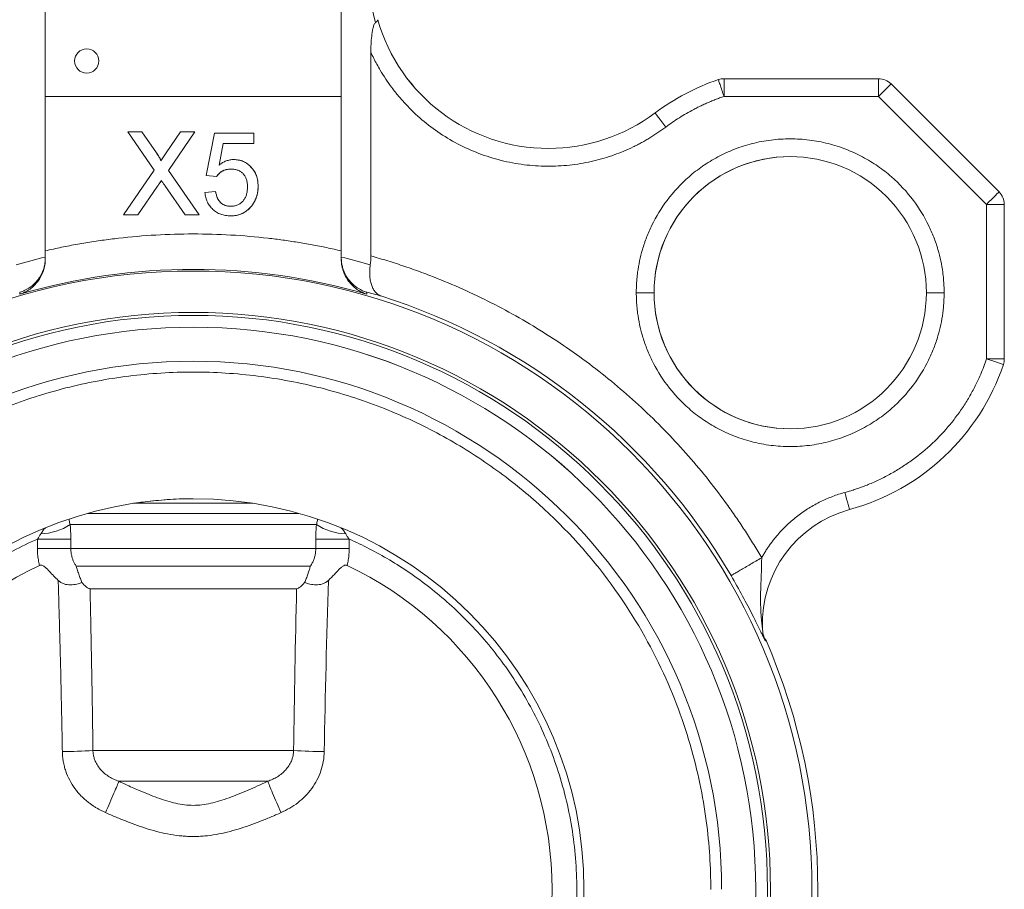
# Model space of a CAD drawing. Header units: millimetres. Extents: x 104 to 691, y -53 to 667.
# Tile 13 of 29: x 205 to 288, y 292 to 366. Entities that reach past the tile are written whole.
import ezdxf

# ---------------------------------------------------------------- set-up
doc = ezdxf.new("R2010")
doc.units = ezdxf.units.MM

msp = doc.modelspace()

# ---------------------------------------------------------------- linework, layer by layer
at = {"color": 7, "linetype": 'Continuous', "lineweight": 15}
for p, q in [((232.362, 427.448), (232.362, 345.88)), ((207.362, 359.448), (207.362, 420.448)), ((232.362, 420.448), (232.362, 359.448)), ((234.862, 363.179), (234.862, 345.972)), ((264.689, 360.948), (277.741, 360.948)), ((277.741, 360.948), (277.741, 360.948)), ((278.802, 360.509), (287.923, 351.388)), ((278.802, 360.509), (278.802, 360.509)), ((278.802, 360.509), (287.923, 351.388)), ((232.362, 359.448), (207.362, 359.448)), ((207.362, 359.448), (207.362, 346.401)), ((232.362, 346.401), (232.362, 359.448)), ((232.362, 359.448), (232.362, 359.448)), ((277.741, 359.448), (264.689, 359.448)), ((286.862, 350.327), (277.741, 359.448)), ((214.34, 356.448), (215.529, 356.448)), ((216.568, 353.215), (214.34, 356.448)), ((215.529, 356.448), (216.75, 354.676)), ((215.529, 356.448), (216.751, 354.676)), ((215.529, 356.448), (215.529, 356.448)), ((217.571, 354.675), (218.788, 356.448)), ((219.994, 356.448), (217.766, 353.204)), ((219.994, 356.448), (217.766, 353.204)), ((218.788, 356.448), (219.994, 356.448)), ((219.994, 356.448), (219.994, 356.448)), ((220.939, 352.769), (221.657, 356.359)), ((221.657, 356.359), (224.977, 356.359)), ((224.977, 356.359), (224.977, 355.461)), ((224.977, 356.359), (224.977, 356.359)), ((224.977, 356.359), (224.977, 355.461)), ((222.39, 355.461), (222.034, 353.648)), ((222.39, 355.461), (222.034, 353.648)), ((224.977, 355.461), (222.39, 355.461)), ((224.977, 355.461), (224.977, 355.461)), ((216.751, 354.676), (216.75, 354.676)), ((213.981, 349.448), (216.568, 353.215)), ((217.766, 353.204), (220.353, 349.448)), ((217.766, 353.204), (217.766, 353.204)), ((217.766, 353.204), (220.353, 349.448)), ((221.836, 352.679), (220.939, 352.769)), ((216.842, 351.858), (215.186, 349.448)), ((216.842, 351.858), (215.186, 349.448)), ((216.842, 351.858), (216.842, 351.858)), ((219.162, 349.448), (217.459, 351.922)), ((225.336, 351.849), (225.336, 351.849)), ((220.849, 351.333), (221.747, 351.423)), ((287.923, 351.388), (287.923, 351.388)), ((224.801, 350.208), (224.801, 350.208)), ((286.862, 337.275), (286.862, 350.327)), ((286.862, 350.327), (288.362, 350.327)), ((288.362, 350.327), (288.362, 337.275)), ((288.362, 350.327), (288.363, 350.327)), ((288.363, 350.327), (288.363, 337.275)), ((215.186, 349.448), (213.981, 349.448)), ((215.186, 349.448), (215.186, 349.448)), ((220.353, 349.448), (219.162, 349.448)), ((220.353, 349.448), (220.353, 349.448)), ((232.362, 346.401), (232.362, 345.683)), ((232.362, 345.799), (232.362, 345.683)), ((205.201, 342.737), (205.199, 342.901)), ((234.525, 342.901), (234.523, 342.737)), ((234.525, 342.901), (235.691, 342.596)), ((219.862, 339.948), (219.862, 339.948)), ((288.362, 337.275), (286.862, 337.275)), ((288.363, 337.275), (288.362, 337.275)), ((288.284, 336.796), (288.284, 336.796)), ((224.882, 325.068), (214.825, 325.068)), ((275.289, 324.538), (275.289, 324.538)), ((209.468, 323.267), (230.256, 323.267)), ((206.693, 322.042), (206.693, 321.252)), ((209.515, 322.042), (206.693, 322.042)), ((209.515, 321.252), (209.515, 322.042)), ((230.21, 322.042), (230.21, 321.252)), ((233.032, 322.042), (230.21, 322.042)), ((233.032, 321.252), (233.032, 322.042)), ((206.693, 321.252), (209.515, 321.252)), ((230.21, 321.252), (209.515, 321.252)), ((209.975, 319.752), (229.75, 319.752)), ((228.585, 317.85), (211.139, 317.85)), ((267.926, 314.794), (267.952, 314.492)), ((228.338, 304.181), (211.387, 304.181)), ((213.57, 301.582), (226.154, 301.582))]:
    msp.add_line(p, q, dxfattribs=at)
at = {"color": 8, "linetype": 'Continuous', "lineweight": 15}
msp.add_line((210.934, 324.218), (228.79, 324.218), dxfattribs=at)
at = {"color": 7, "linetype": 'Continuous', "lineweight": 15, "flags": 128}
for points in [[(264.689, 359.448), (264.689, 359.741), (264.689, 360.022), (264.689, 360.282), (264.689, 360.509), (264.689, 360.696), (264.689, 360.834), (264.689, 360.92), (264.689, 360.948)], [(277.741, 360.948), (277.741, 360.92), (277.741, 360.834), (277.741, 360.696), (277.741, 360.509), (277.741, 360.282), (277.741, 360.022), (277.741, 359.741), (277.741, 359.448)], [(277.741, 359.448), (277.948, 359.655), (278.147, 359.854), (278.33, 360.038), (278.491, 360.198), (278.623, 360.33), (278.721, 360.428), (278.781, 360.489), (278.802, 360.509)], [(287.923, 351.388), (287.903, 351.367), (287.842, 351.307), (287.744, 351.209), (287.612, 351.077), (287.452, 350.916), (287.268, 350.733), (287.069, 350.534), (286.862, 350.327)], [(274.894, 325.985), (274.971, 325.702), (275.045, 325.431), (275.113, 325.181), (275.173, 324.961), (275.222, 324.781), (275.259, 324.648), (275.281, 324.565), (275.289, 324.538)]]:
    msp.add_lwpolyline(points, dxfattribs=at)
at = {"color": 7, "linetype": 'Continuous', "lineweight": 15}
for centre, radius in [((210.862, 362.448), 1.025), ((219.862, 292.448), 52.25), ((219.862, 292.448), 48.75), ((219.862, 292.448), 48.5), ((219.862, 292.448), 33)]:
    msp.add_circle(centre, radius, dxfattribs=at)
for centre, radius, start, end in [((249.863, 370.053), 15, 195.93427, 270), ((210.862, 362.448), 1.025, 90, 270), ((264.689, 359.448), 1.5, 90, 108.62729), ((277.741, 359.448), 1.5, 45, 90), ((277.741, 359.448), 1.5, 45, 90), ((270.279, 342.865), 19, 108.62729, 126.90511), ((249.862, 370.053), 15, 270.01186, 306.90511), ((270.279, 342.865), 11.5, 90, 180.00162), ((270.279, 342.865), 11.5, 359.99838, 89.99998), ((286.862, 350.327), 1.5, 0.00162, 45), ((286.863, 350.327), 1.5, 0.00162, 45), ((219.862, 292.448), 52.382, 73.74714, 106.25286), ((270.279, 342.865), 11.5, 180.00162, 270), ((270.279, 342.865), 11.5, 270.00078, 359.99838), ((219.862, 292.448), 52.587, 30.27133, 72.48157), ((219.862, 292.448), 47.5, 89.99698, 180.00162), ((219.862, 292.448), 47.5, 270, 90), ((219.862, 292.448), 44.625, 0.00162, 179.99838), ((286.863, 337.275), 1.5, 341.37271, 0.00162), ((286.862, 337.275), 1.5, 341.37271, 359.99838), ((270.279, 342.865), 19, 285.28871, 341.37271), ((270.279, 342.865), 19, 285.28871, 341.37271), ((277.926, 314.892), 10, 105.28871, 181.98136), ((277.926, 314.892), 10, 105.28871, 181.98136), ((206.698, 327.681), 5.212, 273.01997, 302.10771), ((233.027, 327.682), 5.213, 237.89452, 266.97918), ((219.862, 292.448), 30.3, 115.37794, 244.62206), ((219.862, 292.448), 30.3, 295.37794, 64.62206), ((219.862, 292.448), 52.75, 336.34188, 23.65812), ((208.251, 354.361), 50.278, 270.62655, 273.57604), ((231.474, 354.368), 50.285, 266.42418, 269.37337)]:
    msp.add_arc(centre, radius, start, end, dxfattribs=at)
at = {"color": 8, "linetype": 'Continuous', "lineweight": 15}
for centre, radius, start, end in [((249.862, 370.053), 15, 195.93427, 270.01186), ((270.279, 342.865), 11.5, 89.99998, 179.99838), ((270.279, 342.865), 11.5, 179.99838, 270.00078), ((219.862, 292.448), 47.5, 0.00162, 89.99698)]:
    msp.add_arc(centre, radius, start, end, dxfattribs=at)
at = {"color": 7, "linetype": 'Continuous', "lineweight": 15}
for points in [[(235.249, 365.689), (234.86, 367.109), (234.661, 368.581), (234.661, 370.053)], [(207.362, 345.683), (207.362, 345.919), (207.362, 346.159), (207.362, 346.401)], [(234.81, 345.225), (234.845, 345.469), (234.862, 345.718), (234.862, 345.972)], [(204.915, 345.225), (205.725, 345.462), (206.542, 345.681), (207.362, 345.88)], [(232.362, 345.88), (233.183, 345.681), (233.999, 345.462), (234.81, 345.225)], [(230.256, 323.267), (230.225, 322.867), (230.21, 322.459), (230.21, 322.042)], [(230.924, 304.086), (231.003, 308.913), (231.127, 313.741), (231.275, 318.558)], [(228.585, 317.85), (228.482, 313.3), (228.394, 308.74), (228.338, 304.181)], [(268.18, 313.454), (268.03, 313.796), (267.945, 314.173), (267.932, 314.546)]]:
    msp.add_open_spline(points, degree=3, dxfattribs=at)
for points, knots in [([(235.439, 365.935), (235.44, 365.928), (235.443, 365.911), (235.438, 365.882), (235.424, 365.852), (235.394, 365.809), (235.345, 365.759), (235.279, 365.711), (235.249, 365.689)], [0, 0, 0, 0, 0.1100629, 0.2500639, 0.4168983, 0.4999645, 0.770614, 1, 1, 1, 1]), ([(235.249, 365.689), (235.194, 365.652), (235.15, 365.569), (235.081, 365.387), (235.054, 365.285), (234.985, 364.973), (234.953, 364.751), (234.881, 364.086), (234.862, 363.635), (234.862, 363.179)], [0, 0, 0, 0, 0.125, 0.125, 0.25, 0.25, 0.5, 0.5, 1, 1, 1, 1]), ([(259.77, 356.859), (259.662, 356.778), (259.444, 356.617), (259.111, 356.387), (258.774, 356.164), (258.431, 355.95), (258.082, 355.744), (257.729, 355.547), (257.37, 355.358), (256.87, 355.11), (256.221, 354.819), (255.404, 354.503), (254.562, 354.227), (253.388, 353.913), (251.859, 353.638), (249.962, 353.516), (248.026, 353.616), (246.091, 353.949), (244.198, 354.513), (242.388, 355.299), (240.698, 356.286), (239.16, 357.446), (238.016, 358.537), (237.195, 359.466), (236.633, 360.179), (236.116, 360.912), (235.701, 361.574), (235.369, 362.161), (235.104, 362.664), (234.943, 363.007), (234.862, 363.179)], [0, 0, 0, 0, 0.01378, 0.027536, 0.041276, 0.055009, 0.068741, 0.082483, 0.096242, 0.110026, 0.139361, 0.168714, 0.199164, 0.229632, 0.292505, 0.35704, 0.422863, 0.489547, 0.556631, 0.623637, 0.690091, 0.75554, 0.819573, 0.850707, 0.881859, 0.911959, 0.942076, 0.961384, 0.980684, 1, 1, 1, 1]), ([(264.21, 360.87), (264.21, 360.87), (264.221, 360.839), (264.267, 360.701), (264.304, 360.592), (264.397, 360.315), (264.454, 360.147), (264.572, 359.797), (264.633, 359.616), (264.689, 359.448)], [0, 0, 0, 0, 0.25, 0.25, 0.5, 0.5, 0.75, 0.75, 1, 1, 1, 1]), ([(264.689, 359.448), (264.564, 359.405), (264.312, 359.319), (263.939, 359.178), (263.569, 359.029), (263.203, 358.872), (262.84, 358.707), (262.481, 358.533), (262.037, 358.306), (261.513, 358.017), (260.916, 357.655), (260.333, 357.272), (259.958, 356.996), (259.77, 356.859)], [0, 0, 0, 0, 0.071512, 0.142935, 0.214305, 0.285661, 0.357039, 0.428477, 0.500011, 0.625091, 0.749983, 0.874886, 1, 1, 1, 1]), ([(258.87, 358.058), (258.87, 358.058), (258.889, 358.032), (258.977, 357.916), (259.046, 357.824), (259.221, 357.59), (259.328, 357.448), (259.55, 357.153), (259.664, 357), (259.77, 356.859)], [0, 0, 0, 0, 0.25, 0.25, 0.5, 0.5, 0.75, 0.75, 1, 1, 1, 1]), ([(257.279, 342.865), (257.28, 342.981), (257.282, 343.211), (257.296, 343.557), (257.319, 343.902), (257.351, 344.247), (257.418, 344.8), (257.548, 345.558), (257.797, 346.549), (258.138, 347.556), (258.761, 348.985), (259.861, 350.786), (261.379, 352.42), (262.875, 353.585), (264.16, 354.369), (265.569, 355.016), (267.079, 355.499), (268.66, 355.798), (270.279, 355.899), (271.898, 355.798), (273.479, 355.499), (274.989, 355.016), (276.398, 354.369), (277.683, 353.585), (279.179, 352.42), (280.697, 350.786), (281.797, 348.985), (282.42, 347.556), (282.761, 346.549), (283.01, 345.558), (283.154, 344.725), (283.232, 344.018), (283.272, 343.442), (283.277, 343.058), (283.279, 342.865)], [0, 0, 0, 0, 0.008486, 0.016964, 0.02544, 0.03392, 0.04241, 0.066394, 0.090391, 0.117422, 0.144466, 0.204869, 0.271564, 0.30715, 0.344022, 0.38199, 0.420825, 0.46026, 0.500001, 0.539743, 0.579177, 0.618012, 0.65598, 0.692852, 0.728438, 0.795133, 0.855536, 0.882568, 0.909612, 0.933596, 0.957593, 0.97173, 0.985857, 1, 1, 1, 1]), ([(216.75, 354.676), (216.78, 354.632), (216.837, 354.548), (216.915, 354.43), (216.979, 354.326), (217.032, 354.236), (217.071, 354.159), (217.099, 354.097), (217.113, 354.048), (217.114, 354.02), (217.114, 354.009)], [0, 0, 0, 0, 0.209538, 0.393206, 0.554151, 0.689382, 0.80228, 0.889952, 0.956059, 1, 1, 1, 1]), ([(216.751, 354.676), (216.787, 354.623), (216.859, 354.516), (216.973, 354.339), (217.061, 354.184), (217.113, 354.066), (217.114, 354.019), (217.114, 354.009)], [0, 0, 0, 0, 0.253298, 0.506669, 0.818445, 0.95899, 1, 1, 1, 1]), ([(217.114, 354.009), (217.152, 354.064), (217.228, 354.175), (217.38, 354.397), (217.494, 354.564), (217.571, 354.675)], [0, 0, 0, 0, 0.250007, 0.500001, 1, 1, 1, 1]), ([(222.034, 353.648), (222.084, 353.685), (222.181, 353.758), (222.333, 353.854), (222.486, 353.934), (222.642, 354), (222.799, 354.052), (222.958, 354.087), (223.12, 354.112), (223.228, 354.114), (223.282, 354.115)], [0, 0, 0, 0, 0.136729, 0.268515, 0.395529, 0.52, 0.640496, 0.761236, 0.880107, 1, 1, 1, 1]), ([(223.282, 354.115), (223.353, 354.113), (223.492, 354.11), (223.697, 354.08), (223.893, 354.029), (224.082, 353.96), (224.261, 353.869), (224.431, 353.76), (224.593, 353.63), (224.745, 353.482), (224.883, 353.318), (225.006, 353.143), (225.107, 352.954), (225.192, 352.756), (225.256, 352.544), (225.304, 352.323), (225.33, 352.09), (225.334, 351.93), (225.336, 351.849)], [0, 0, 0, 0, 0.061997, 0.122088, 0.181375, 0.239508, 0.297836, 0.35688, 0.417282, 0.47964, 0.5425, 0.604962, 0.666991, 0.730216, 0.794173, 0.860458, 0.928578, 1, 1, 1, 1]), ([(223.282, 354.115), (223.538, 354.091), (224.042, 354.042), (224.652, 353.619), (225.089, 353.066), (225.308, 352.453), (225.328, 352.033), (225.336, 351.849)], [0, 0, 0, 0, 0.222951, 0.439868, 0.630413, 0.838297, 1, 1, 1, 1]), ([(223.034, 353.307), (222.851, 353.295), (222.518, 353.272), (222.102, 353.019), (221.923, 352.79), (221.836, 352.679)], [0, 0, 0, 0, 0.3852463, 0.7010355, 1, 1, 1, 1]), ([(223.034, 353.307), (222.964, 353.305), (222.83, 353.301), (222.638, 353.269), (222.463, 353.215), (222.307, 353.136), (222.168, 353.041), (222.042, 352.934), (221.929, 352.815), (221.868, 352.725), (221.836, 352.679)], [0, 0, 0, 0, 0.14786, 0.283561, 0.412369, 0.534236, 0.652692, 0.768663, 0.883652, 1, 1, 1, 1]), ([(224.439, 351.796), (224.438, 351.853), (224.436, 351.964), (224.419, 352.126), (224.391, 352.278), (224.354, 352.422), (224.303, 352.556), (224.243, 352.682), (224.169, 352.796), (224.086, 352.904), (223.993, 353), (223.886, 353.081), (223.77, 353.152), (223.644, 353.21), (223.506, 353.253), (223.358, 353.286), (223.199, 353.303), (223.09, 353.306), (223.034, 353.307)], [0, 0, 0, 0, 0.072866, 0.141887, 0.207453, 0.270438, 0.331641, 0.390108, 0.448069, 0.505503, 0.562488, 0.619084, 0.676416, 0.735452, 0.796241, 0.860406, 0.928305, 1, 1, 1, 1]), ([(216.842, 351.858), (216.861, 351.886), (216.905, 351.949), (216.977, 352.058), (217.069, 352.19), (217.135, 352.286), (217.171, 352.338)], [0, 0, 0, 0, 0.174779, 0.398246, 0.673111, 1, 1, 1, 1]), ([(216.842, 351.858), (216.869, 351.898), (216.924, 351.978), (217.033, 352.139), (217.116, 352.259), (217.171, 352.338)], [0, 0, 0, 0, 0.250012, 0.500023, 1, 1, 1, 1]), ([(217.171, 352.338), (217.195, 352.304), (217.243, 352.234), (217.338, 352.095), (217.41, 351.991), (217.459, 351.922)], [0, 0, 0, 0, 0.250001, 0.499991, 1, 1, 1, 1]), ([(223.03, 350.166), (223.083, 350.168), (223.187, 350.17), (223.339, 350.192), (223.483, 350.227), (223.617, 350.276), (223.744, 350.337), (223.859, 350.416), (223.968, 350.505), (224.065, 350.612), (224.154, 350.727), (224.23, 350.853), (224.294, 350.988), (224.348, 351.132), (224.388, 351.285), (224.417, 351.448), (224.436, 351.619), (224.438, 351.736), (224.439, 351.796)], [0, 0, 0, 0, 0.065801, 0.128677, 0.188676, 0.247598, 0.304849, 0.361786, 0.419523, 0.478682, 0.53877, 0.598799, 0.660184, 0.722952, 0.787993, 0.855404, 0.926153, 1, 1, 1, 1]), ([(225.336, 351.849), (225.328, 351.67), (225.305, 351.206), (225.105, 350.637), (224.87, 350.306), (224.801, 350.208)], [0, 0, 0, 0, 0.306177, 0.794558, 1, 1, 1, 1]), ([(225.336, 351.849), (225.335, 351.771), (225.332, 351.618), (225.306, 351.392), (225.264, 351.174), (225.207, 350.964), (225.13, 350.762), (225.037, 350.569), (224.93, 350.382), (224.844, 350.267), (224.801, 350.208)], [0, 0, 0, 0, 0.132462, 0.26165, 0.387547, 0.510782, 0.632675, 0.75466, 0.876523, 1, 1, 1, 1]), ([(223.024, 349.359), (222.949, 349.36), (222.801, 349.363), (222.586, 349.389), (222.38, 349.431), (222.186, 349.49), (222.001, 349.565), (221.828, 349.661), (221.664, 349.77), (221.513, 349.896), (221.376, 350.037), (221.252, 350.189), (221.145, 350.353), (221.053, 350.528), (220.977, 350.713), (220.919, 350.91), (220.873, 351.117), (220.857, 351.26), (220.849, 351.333)], [0, 0, 0, 0, 0.069298, 0.135561, 0.199671, 0.261716, 0.322662, 0.382907, 0.443032, 0.503501, 0.563724, 0.62398, 0.683629, 0.743848, 0.805192, 0.867649, 0.932778, 1, 1, 1, 1]), ([(221.747, 351.423), (221.789, 351.222), (221.858, 350.891), (222.122, 350.495), (222.436, 350.267), (222.757, 350.177), (222.952, 350.169), (223.03, 350.166)], [0, 0, 0, 0, 0.307733, 0.505603, 0.705134, 0.882102, 1, 1, 1, 1]), ([(221.747, 351.423), (221.756, 351.372), (221.773, 351.274), (221.806, 351.132), (221.849, 350.999), (221.897, 350.876), (221.954, 350.763), (222.016, 350.658), (222.089, 350.566), (222.165, 350.481), (222.25, 350.406), (222.342, 350.343), (222.44, 350.288), (222.546, 350.243), (222.658, 350.21), (222.776, 350.183), (222.901, 350.17), (222.986, 350.168), (223.03, 350.166)], [0, 0, 0, 0, 0.077361, 0.15048, 0.219977, 0.286681, 0.349678, 0.41068, 0.469427, 0.526756, 0.583142, 0.638824, 0.695263, 0.752696, 0.810849, 0.871356, 0.934436, 1, 1, 1, 1]), ([(224.801, 350.208), (224.746, 350.141), (224.638, 350.007), (224.45, 349.834), (224.249, 349.687), (224.032, 349.568), (223.802, 349.472), (223.555, 349.408), (223.294, 349.365), (223.115, 349.361), (223.024, 349.359)], [0, 0, 0, 0, 0.127893, 0.251579, 0.372793, 0.492778, 0.61359, 0.737809, 0.86618, 1, 1, 1, 1]), ([(224.801, 350.208), (224.628, 350.021), (224.273, 349.635), (223.609, 349.387), (223.183, 349.366), (223.024, 349.359)], [0, 0, 0, 0, 0.371804, 0.76549, 1, 1, 1, 1]), ([(207.362, 346.401), (207.589, 346.453), (208.043, 346.556), (208.726, 346.7), (209.411, 346.837), (210.097, 346.964), (210.785, 347.083), (211.474, 347.193), (212.165, 347.294), (212.857, 347.387), (214.366, 347.569), (216.7, 347.77), (219.862, 347.86), (223.024, 347.77), (225.544, 347.553), (227.421, 347.317), (228.664, 347.131), (229.902, 346.917), (231.136, 346.677), (231.953, 346.493), (232.362, 346.401)], [0, 0, 0, 0, 0.0277078, 0.0554007, 0.0830832, 0.1107595, 0.1384342, 0.1661117, 0.1937963, 0.2214924, 0.2492045, 0.3745923, 0.5000018, 0.6253896, 0.7507991, 0.8006615, 0.8504871, 0.9003016, 0.9501306, 1, 1, 1, 1]), ([(234.862, 345.972), (235.103, 345.904), (235.585, 345.767), (236.304, 345.549), (237.021, 345.322), (237.734, 345.085), (238.443, 344.839), (239.15, 344.583), (240.45, 344.092), (242.326, 343.317), (244.746, 342.177), (247.117, 340.919), (250.209, 339.081), (253.906, 336.501), (257.334, 333.574), (259.893, 331.046), (261.707, 329.071), (263.42, 327.016), (264.755, 325.248), (265.767, 323.803), (266.495, 322.709), (267.199, 321.6), (267.646, 320.846), (267.869, 320.469)], [0, 0, 0, 0, 0.017584, 0.03516, 0.052731, 0.070302, 0.087875, 0.105453, 0.123039, 0.185402, 0.247776, 0.310719, 0.373674, 0.500115, 0.626541, 0.689461, 0.752394, 0.814721, 0.87706, 0.907801, 0.938527, 0.969254, 1, 1, 1, 1]), ([(207.362, 345.799), (207.361, 345.746), (207.36, 345.64), (207.346, 345.479), (207.325, 345.317), (207.294, 345.155), (207.254, 344.993), (207.175, 344.737), (207.025, 344.385), (206.764, 343.973), (206.438, 343.607), (206.127, 343.352), (205.857, 343.181), (205.645, 343.069), (205.426, 342.974), (205.275, 342.925), (205.199, 342.901)], [0, 0, 0, 0, 0.040215, 0.081069, 0.122521, 0.164525, 0.207032, 0.249989, 0.370026, 0.499804, 0.624755, 0.749507, 0.812675, 0.87482, 0.937554, 1, 1, 1, 1]), ([(205.201, 342.737), (205.242, 342.751), (205.328, 342.779), (205.462, 342.832), (205.62, 342.902), (205.795, 342.994), (206.044, 343.148), (206.338, 343.375), (206.659, 343.708), (206.94, 344.105), (207.131, 344.493), (207.246, 344.834), (207.304, 345.077), (207.339, 345.296), (207.358, 345.489), (207.361, 345.619), (207.362, 345.683)], [0, 0, 0, 0, 0.03748, 0.079228, 0.125337, 0.187992, 0.250739, 0.37527, 0.499596, 0.624914, 0.749475, 0.813892, 0.874944, 0.917749, 0.95942, 1, 1, 1, 1]), ([(232.362, 345.799), (232.362, 345.813), (232.362, 345.839), (232.362, 345.866), (232.362, 345.88)], [0, 0, 0, 0, 0.499431, 1, 1, 1, 1]), ([(234.525, 342.901), (234.481, 342.914), (234.387, 342.944), (234.238, 343), (234.062, 343.078), (233.867, 343.181), (233.589, 343.358), (233.278, 343.615), (232.954, 343.982), (232.699, 344.385), (232.527, 344.788), (232.427, 345.152), (232.372, 345.476), (232.366, 345.693), (232.362, 345.799)], [0, 0, 0, 0, 0.036198, 0.077883, 0.125242, 0.187414, 0.250637, 0.383691, 0.500378, 0.630127, 0.750167, 0.83557, 0.918974, 1, 1, 1, 1]), ([(232.362, 345.683), (232.363, 345.635), (232.364, 345.538), (232.375, 345.394), (232.392, 345.248), (232.424, 345.061), (232.479, 344.834), (232.593, 344.493), (232.784, 344.105), (233.065, 343.708), (233.386, 343.375), (233.68, 343.148), (233.929, 342.994), (234.126, 342.891), (234.324, 342.804), (234.46, 342.758), (234.523, 342.737)], [0, 0, 0, 0, 0.030339, 0.061283, 0.092855, 0.125071, 0.186122, 0.250539, 0.375099, 0.500416, 0.62474, 0.749271, 0.812017, 0.874671, 0.942188, 1, 1, 1, 1]), ([(235.691, 342.596), (235.668, 342.605), (235.617, 342.625), (235.539, 342.665), (235.449, 342.721), (235.351, 342.799), (235.218, 342.934), (235.069, 343.142), (234.925, 343.455), (234.821, 343.826), (234.772, 344.182), (234.758, 344.487), (234.761, 344.727), (234.777, 344.973), (234.799, 345.142), (234.81, 345.225)], [0, 0, 0, 0, 0.037037, 0.07867, 0.125045, 0.187309, 0.249767, 0.375059, 0.499792, 0.625092, 0.749906, 0.813413, 0.875064, 0.938121, 1, 1, 1, 1]), ([(283.279, 342.865), (283.278, 342.75), (283.276, 342.519), (283.262, 342.173), (283.239, 341.828), (283.207, 341.483), (283.14, 340.93), (283.01, 340.172), (282.761, 339.182), (282.42, 338.174), (281.797, 336.746), (280.697, 334.945), (279.179, 333.31), (277.683, 332.145), (276.398, 331.361), (274.989, 330.715), (273.479, 330.231), (271.898, 329.933), (270.279, 329.831), (268.66, 329.933), (267.079, 330.231), (265.569, 330.715), (264.16, 331.361), (262.875, 332.145), (261.379, 333.31), (259.861, 334.945), (258.761, 336.745), (258.138, 338.174), (257.797, 339.181), (257.548, 340.172), (257.405, 341.006), (257.326, 341.712), (257.286, 342.288), (257.282, 342.673), (257.279, 342.865)], [0, 0, 0, 0, 0.008486, 0.016964, 0.02544, 0.03392, 0.04241, 0.066394, 0.090391, 0.117422, 0.144466, 0.204869, 0.271564, 0.30715, 0.344022, 0.38199, 0.420825, 0.46026, 0.500001, 0.539743, 0.579177, 0.618012, 0.65598, 0.692852, 0.728438, 0.795133, 0.855536, 0.882568, 0.909612, 0.933596, 0.957593, 0.97173, 0.985857, 1, 1, 1, 1]), ([(257.279, 342.865), (257.492, 342.865), (257.934, 342.865), (258.437, 342.865), (258.73, 342.865), (258.763, 342.865), (258.779, 342.865)], [0, 0, 0, 0, 0.270258, 0.562428, 0.789733, 1, 1, 1, 1]), ([(281.779, 342.865), (281.779, 342.865), (281.811, 342.865), (281.958, 342.865), (282.072, 342.865), (282.365, 342.865), (282.542, 342.865), (282.912, 342.865), (283.102, 342.865), (283.279, 342.865)], [0, 0, 0, 0, 0.25, 0.25, 0.5, 0.5, 0.75, 0.75, 1, 1, 1, 1]), ([(274.894, 325.985), (275.027, 326.022), (275.295, 326.097), (275.693, 326.222), (276.088, 326.356), (276.479, 326.499), (277.069, 326.73), (277.847, 327.074), (278.799, 327.567), (279.724, 328.12), (280.92, 328.939), (282.319, 330.103), (283.562, 331.431), (284.449, 332.577), (285.055, 333.468), (285.603, 334.391), (286.034, 335.229), (286.37, 335.976), (286.633, 336.619), (286.786, 337.057), (286.862, 337.275)], [0, 0, 0, 0, 0.0243571, 0.048696, 0.0730304, 0.0973742, 0.1217412, 0.1839755, 0.2462412, 0.3094355, 0.3726616, 0.5000025, 0.6273435, 0.6905377, 0.7537639, 0.8159982, 0.8782638, 0.9188463, 0.9594037, 1, 1, 1, 1]), ([(286.862, 337.275), (287.03, 337.219), (287.211, 337.158), (287.561, 337.04), (287.729, 336.983), (288.006, 336.89), (288.115, 336.853), (288.253, 336.807), (288.284, 336.796), (288.284, 336.796)], [0, 0, 0, 0, 0.25, 0.25, 0.5, 0.5, 0.75, 0.75, 1, 1, 1, 1]), ([(263.571, 292.448), (263.571, 294.27), (263.458, 296.206), (262.91, 300.295), (262.475, 302.449), (261.169, 306.925), (260.298, 309.247), (258.003, 313.956), (256.577, 316.343), (253.08, 321.005), (251.008, 323.28), (247.399, 326.43), (246.113, 327.435), (243.385, 329.325), (241.943, 330.208), (238.918, 331.822), (237.336, 332.551), (234.056, 333.826), (232.359, 334.371), (228.883, 335.254), (227.104, 335.591), (223.504, 336.043), (221.683, 336.157), (218.041, 336.157), (216.219, 336.043), (212.62, 335.591), (210.841, 335.254), (207.365, 334.371), (205.668, 333.826), (202.388, 332.551), (200.805, 331.822), (197.781, 330.208), (196.338, 329.325), (193.61, 327.435), (192.325, 326.43), (188.716, 323.28), (186.643, 321.005), (183.147, 316.343), (181.721, 313.956), (179.425, 309.247), (178.554, 306.925), (177.249, 302.449), (176.814, 300.295), (176.266, 296.206), (176.153, 294.27), (176.153, 292.448)], [0, 0, 0, 0, 0.0625, 0.0625, 0.125, 0.125, 0.1875, 0.1875, 0.25, 0.25, 0.3125, 0.3125, 0.34375, 0.34375, 0.375, 0.375, 0.40625, 0.40625, 0.4375, 0.4375, 0.46875, 0.46875, 0.5, 0.5, 0.53125, 0.53125, 0.5625, 0.5625, 0.59375, 0.59375, 0.625, 0.625, 0.65625, 0.65625, 0.6875, 0.6875, 0.75, 0.75, 0.8125, 0.8125, 0.875, 0.875, 0.9375, 0.9375, 1, 1, 1, 1]), ([(219.862, 325.434), (219.635, 325.438), (218.709, 325.455), (217.132, 325.348), (215.631, 325.187), (215.073, 325.095), (214.905, 325.068)], [0, 0, 0, 0, 0.117428, 0.479273, 0.843303, 1, 1, 1, 1]), ([(267.869, 320.469), (267.925, 320.567), (268.036, 320.764), (268.213, 321.052), (268.398, 321.335), (268.592, 321.612), (268.793, 321.883), (269.003, 322.149), (269.399, 322.622), (270.019, 323.27), (270.906, 324.025), (271.854, 324.681), (272.68, 325.137), (273.354, 325.449), (273.858, 325.652), (274.371, 325.834), (274.719, 325.934), (274.894, 325.985)], [0, 0, 0, 0, 0.03696, 0.073842, 0.110679, 0.147501, 0.184342, 0.221233, 0.258207, 0.386155, 0.514161, 0.638468, 0.762834, 0.822182, 0.881403, 0.940631, 1, 1, 1, 1]), ([(209.468, 323.267), (209.473, 323.201), (209.483, 323.07), (209.494, 322.869), (209.504, 322.667), (209.51, 322.461), (209.514, 322.252), (209.515, 322.112), (209.515, 322.042)], [0, 0, 0, 0, 0.163127, 0.327324, 0.492855, 0.659979, 0.828946, 1, 1, 1, 1]), ([(187.471, 292.448), (187.471, 293.894), (187.568, 295.372), (187.978, 298.353), (188.291, 299.855), (189.143, 302.838), (189.683, 304.318), (190.984, 307.205), (191.746, 308.612), (193.475, 311.303), (194.442, 312.587), (196.547, 314.991), (197.686, 316.11), (200.092, 318.155), (201.36, 319.08), (203.978, 320.72), (205.327, 321.434), (206.693, 322.042)], [0, 0, 0, 0, 0.125, 0.125, 0.25, 0.25, 0.375, 0.375, 0.5, 0.5, 0.625, 0.625, 0.75, 0.75, 0.875, 0.875, 1, 1, 1, 1]), ([(206.693, 322.042), (206.748, 322.118), (206.85, 322.259), (206.934, 322.408), (206.973, 322.477)], [0, 0, 0, 0, 0.541633, 1, 1, 1, 1]), ([(232.752, 322.477), (232.77, 322.444), (232.807, 322.375), (232.873, 322.27), (232.948, 322.157), (233.003, 322.081), (233.032, 322.042)], [0, 0, 0, 0, 0.218221, 0.457475, 0.718007, 1, 1, 1, 1]), ([(233.032, 322.042), (234.159, 321.54), (235.299, 320.956), (237.576, 319.6), (238.713, 318.828), (240.944, 317.081), (242.039, 316.106), (244.137, 313.947), (245.141, 312.764), (247.005, 310.197), (247.864, 308.814), (249.387, 305.874), (250.049, 304.318), (251.13, 301.077), (251.549, 299.393), (252.11, 295.955), (252.254, 294.202), (252.254, 290.695), (252.11, 288.942), (251.549, 285.504), (251.13, 283.82), (250.049, 280.579), (249.387, 279.022), (247.864, 276.083), (247.005, 274.7), (245.141, 272.133), (244.137, 270.95), (242.039, 268.791), (240.944, 267.816), (238.713, 266.069), (237.576, 265.297), (235.299, 263.941), (234.159, 263.357), (233.032, 262.855)], [0, 0, 0, 0, 0.0625, 0.0625, 0.125, 0.125, 0.1875, 0.1875, 0.25, 0.25, 0.3125, 0.3125, 0.375, 0.375, 0.4375, 0.4375, 0.5, 0.5, 0.5625, 0.5625, 0.625, 0.625, 0.6875, 0.6875, 0.75, 0.75, 0.8125, 0.8125, 0.875, 0.875, 0.9375, 0.9375, 1, 1, 1, 1]), ([(206.876, 319.825), (206.857, 319.903), (206.818, 320.059), (206.773, 320.295), (206.737, 320.533), (206.712, 320.771), (206.696, 321.011), (206.694, 321.172), (206.693, 321.252)], [0, 0, 0, 0, 0.167325, 0.333983, 0.500277, 0.666508, 0.832982, 1, 1, 1, 1]), ([(209.515, 321.252), (209.516, 321.199), (209.518, 321.094), (209.532, 320.935), (209.556, 320.778), (209.589, 320.623), (209.641, 320.435), (209.72, 320.218), (209.833, 319.977), (209.928, 319.827), (209.975, 319.752)], [0, 0, 0, 0, 0.099539, 0.199175, 0.298853, 0.398522, 0.498129, 0.665213, 0.832564, 1, 1, 1, 1]), ([(229.75, 319.752), (229.779, 319.797), (229.836, 319.885), (229.912, 320.025), (229.981, 320.168), (230.041, 320.314), (230.104, 320.498), (230.161, 320.722), (230.202, 320.986), (230.207, 321.164), (230.21, 321.252)], [0, 0, 0, 0, 0.099812, 0.199618, 0.299383, 0.399067, 0.498629, 0.665759, 0.832966, 1, 1, 1, 1]), ([(230.21, 321.252), (230.307, 321.252), (230.449, 321.252), (230.82, 321.252), (231.049, 321.252), (231.566, 321.252), (231.854, 321.252), (232.444, 321.252), (232.745, 321.252), (233.032, 321.252)], [0, 0, 0, 0, 0.25, 0.25, 0.5, 0.5, 0.75, 0.75, 1, 1, 1, 1]), ([(233.032, 321.252), (233.031, 321.172), (233.029, 321.012), (233.013, 320.772), (232.988, 320.533), (232.952, 320.295), (232.907, 320.059), (232.868, 319.903), (232.849, 319.825)], [0, 0, 0, 0, 0.167008, 0.333476, 0.499705, 0.666001, 0.832665, 1, 1, 1, 1]), ([(265.279, 318.957), (265.319, 318.981), (265.382, 319.018), (265.71, 319.209), (266.044, 319.404), (266.456, 319.644), (267.053, 319.993), (267.547, 320.281), (267.869, 320.469)], [0, 0, 0, 0, 0.239758, 0.368553, 0.499997, 0.631445, 0.76024, 1, 1, 1, 1]), ([(267.869, 320.469), (267.869, 320.387), (267.869, 320.218), (267.865, 319.957), (267.858, 319.654), (267.846, 319.304), (267.825, 318.79), (267.798, 318.145), (267.776, 317.379), (267.774, 316.744), (267.786, 316.239), (267.802, 315.862), (267.826, 315.488), (267.858, 315.119), (267.891, 314.82), (267.916, 314.636), (267.926, 314.566), (267.93, 314.544), (267.932, 314.54), (267.932, 314.544), (267.932, 314.546)], [0, 0, 0, 0, 0.039383, 0.081152, 0.125236, 0.185304, 0.249989, 0.374807, 0.499815, 0.624884, 0.687428, 0.749945, 0.812479, 0.875041, 0.937555, 0.968736, 0.98009, 0.989547, 0.994761, 1, 1, 1, 1]), ([(208.45, 318.558), (208.195, 318.795), (207.958, 319.05), (207.599, 319.43), (207.479, 319.557), (207.28, 319.725), (207.209, 319.777), (207.09, 319.831), (207.048, 319.844), (206.96, 319.851), (206.916, 319.843), (206.876, 319.825)], [0, 0, 0, 0, 0.5, 0.5, 0.75, 0.75, 0.875, 0.875, 0.9375, 0.9375, 1, 1, 1, 1]), ([(209.975, 319.752), (209.998, 319.673), (210.042, 319.52), (210.115, 319.294), (210.206, 319.028), (210.317, 318.722), (210.414, 318.484), (210.461, 318.368)], [0, 0, 0, 0, 0.176607, 0.343227, 0.500038, 0.757007, 1, 1, 1, 1]), ([(229.264, 318.368), (229.29, 318.432), (229.339, 318.552), (229.431, 318.787), (229.536, 319.074), (229.623, 319.333), (229.694, 319.559), (229.726, 319.671), (229.75, 319.752)], [0, 0, 0, 0, 0.133261, 0.250313, 0.500026, 0.749769, 0.816898, 1, 1, 1, 1]), ([(231.275, 318.558), (231.446, 318.725), (231.723, 318.997), (232.052, 319.355), (232.287, 319.593), (232.466, 319.745), (232.617, 319.828), (232.726, 319.853), (232.802, 319.844), (232.838, 319.829), (232.849, 319.825)], [0, 0, 0, 0, 0.343692, 0.557848, 0.698099, 0.824925, 0.893997, 0.943575, 0.983454, 1, 1, 1, 1]), ([(208.801, 304.086), (208.79, 304.689), (208.77, 305.897), (208.722, 308.31), (208.668, 310.704), (208.606, 313.116), (208.558, 314.906), (208.505, 316.733), (208.469, 317.938), (208.45, 318.558)], [0, 0, 0, 0, 0.125005, 0.250008, 0.500016, 0.621028, 0.75001, 0.871291, 1, 1, 1, 1]), ([(210.461, 318.368), (210.323, 318.323), (210.174, 318.28), (209.851, 318.21), (209.677, 318.183), (209.316, 318.175), (209.125, 318.195), (208.853, 318.288), (208.764, 318.33), (208.599, 318.431), (208.522, 318.491), (208.45, 318.558)], [0, 0, 0, 0, 0.25, 0.25, 0.5, 0.5, 0.75, 0.75, 0.875, 0.875, 1, 1, 1, 1]), ([(231.275, 318.558), (231.203, 318.491), (231.126, 318.431), (230.961, 318.33), (230.872, 318.288), (230.6, 318.195), (230.409, 318.175), (230.048, 318.183), (229.874, 318.21), (229.551, 318.28), (229.402, 318.323), (229.264, 318.368)], [0, 0, 0, 0, 0.125, 0.125, 0.25, 0.25, 0.5, 0.5, 0.75, 0.75, 1, 1, 1, 1]), ([(268.18, 313.454), (268.18, 313.443), (268.168, 313.459), (268.127, 313.536), (268.096, 313.596), (268.026, 313.74), (267.984, 313.825), (267.895, 314.009), (267.848, 314.107), (267.698, 314.417), (267.589, 314.641), (267.355, 315.113), (267.232, 315.36), (266.845, 316.119), (266.565, 316.654), (265.947, 317.791), (265.622, 318.368), (265.279, 318.957)], [0, 0, 0, 0, 0.0625, 0.0625, 0.125, 0.125, 0.1875, 0.1875, 0.25, 0.25, 0.375, 0.375, 0.5, 0.5, 0.75, 0.75, 1, 1, 1, 1]), ([(210.461, 318.368), (210.57, 318.248), (210.77, 318.028), (211.003, 317.869), (211.106, 317.855), (211.139, 317.85)], [0, 0, 0, 0, 0.450057, 0.823896, 1, 1, 1, 1]), ([(211.139, 317.85), (211.154, 317.192), (211.184, 315.878), (211.225, 313.91), (211.264, 311.949), (211.3, 309.996), (211.332, 308.051), (211.362, 306.113), (211.379, 304.824), (211.387, 304.181)], [0, 0, 0, 0, 0.144602, 0.288618, 0.43205, 0.574902, 0.717176, 0.858874, 1, 1, 1, 1]), ([(229.264, 318.368), (229.142, 318.226), (229.02, 318.1), (228.845, 317.958), (228.788, 317.919), (228.681, 317.865), (228.63, 317.85), (228.585, 317.85)], [0, 0, 0, 0, 0.5, 0.5, 0.75, 0.75, 1, 1, 1, 1]), ([(267.926, 314.794), (267.927, 314.753), (267.928, 314.672), (267.931, 314.587), (267.932, 314.546)], [0, 0, 0, 0, 0.5089, 1, 1, 1, 1]), ([(268.18, 313.454), (268.179, 313.481), (268.179, 313.536), (268.179, 313.589), (268.179, 313.616)], [0, 0, 0, 0, 0.491731, 1, 1, 1, 1]), ([(212.451, 298.931), (212.371, 298.968), (212.208, 299.042), (211.968, 299.166), (211.729, 299.3), (211.491, 299.446), (211.255, 299.606), (210.991, 299.802), (210.703, 300.042), (210.299, 300.426), (209.847, 300.958), (209.402, 301.668), (209.125, 302.307), (208.964, 302.842), (208.876, 303.25), (208.817, 303.666), (208.806, 303.945), (208.801, 304.086)], [0, 0, 0, 0, 0.039792, 0.080194, 0.121264, 0.163068, 0.205677, 0.249172, 0.310862, 0.374123, 0.49949, 0.623699, 0.749282, 0.811535, 0.874474, 0.936989, 1, 1, 1, 1]), ([(211.387, 304.181), (211.389, 304.13), (211.393, 304.029), (211.412, 303.877), (211.44, 303.727), (211.477, 303.579), (211.524, 303.432), (211.616, 303.195), (211.784, 302.879), (212.064, 302.52), (212.396, 302.209), (212.761, 301.952), (213.156, 301.74), (213.431, 301.635), (213.57, 301.582)], [0, 0, 0, 0, 0.041282, 0.082729, 0.124344, 0.166135, 0.208105, 0.250261, 0.374595, 0.501517, 0.624913, 0.75145, 0.874101, 1, 1, 1, 1]), ([(226.154, 301.582), (226.226, 301.608), (226.367, 301.66), (226.573, 301.75), (226.772, 301.85), (227.031, 301.998), (227.336, 302.214), (227.666, 302.525), (227.943, 302.883), (228.134, 303.243), (228.252, 303.578), (228.319, 303.877), (228.332, 304.079), (228.338, 304.181)], [0, 0, 0, 0, 0.064052, 0.127197, 0.189518, 0.251092, 0.377518, 0.500812, 0.626868, 0.750375, 0.834287, 0.917481, 1, 1, 1, 1]), ([(227.274, 298.931), (227.527, 299.044), (227.774, 299.171), (228.254, 299.455), (228.487, 299.613), (228.925, 299.955), (229.132, 300.139), (229.52, 300.537), (229.703, 300.752), (230.031, 301.202), (230.178, 301.437), (230.435, 301.928), (230.547, 302.186), (230.818, 302.979), (230.915, 303.524), (230.924, 304.086)], [0, 0, 0, 0, 0.125, 0.125, 0.25, 0.25, 0.375, 0.375, 0.5, 0.5, 0.625, 0.625, 0.75, 0.75, 1, 1, 1, 1]), ([(213.57, 301.582), (213.528, 301.468), (213.44, 301.235), (213.171, 300.587), (212.831, 299.793), (212.576, 299.214), (212.451, 298.931)], [0, 0, 0, 0, 0.243641, 0.5, 0.756351, 1, 1, 1, 1]), ([(213.57, 301.582), (213.764, 301.491), (214.141, 301.314), (214.693, 301.063), (215.329, 300.782), (216.038, 300.484), (216.841, 300.176), (217.612, 299.916), (218.376, 299.71), (219.119, 299.578), (219.86, 299.531), (220.599, 299.577), (221.341, 299.709), (222.106, 299.914), (222.878, 300.174), (223.682, 300.483), (224.485, 300.819), (225.317, 301.19), (225.867, 301.448), (226.154, 301.582)], [0, 0, 0, 0, 0.048097, 0.093601, 0.136545, 0.204732, 0.266813, 0.330318, 0.388161, 0.445088, 0.499825, 0.554468, 0.611128, 0.669099, 0.732764, 0.79495, 0.863274, 0.928728, 1, 1, 1, 1]), ([(226.154, 301.582), (226.197, 301.468), (226.285, 301.235), (226.553, 300.587), (226.893, 299.793), (227.149, 299.214), (227.274, 298.931)], [0, 0, 0, 0, 0.243644, 0.5, 0.75635, 1, 1, 1, 1]), ([(219.862, 296.911), (219.782, 296.912), (219.622, 296.913), (219.301, 296.924), (218.736, 296.963), (217.934, 297.072), (216.985, 297.275), (216.053, 297.536), (215.137, 297.841), (214.233, 298.179), (213.491, 298.481), (212.898, 298.734), (212.603, 298.865), (212.451, 298.931)], [0, 0, 0, 0, 0.031079, 0.062208, 0.12459, 0.250261, 0.375709, 0.500526, 0.625186, 0.749927, 0.874854, 0.935672, 1, 1, 1, 1]), ([(219.862, 296.911), (219.942, 296.912), (220.103, 296.913), (220.423, 296.924), (220.985, 296.963), (221.786, 297.071), (222.734, 297.274), (223.668, 297.535), (224.585, 297.84), (225.491, 298.179), (226.233, 298.481), (226.826, 298.734), (227.122, 298.865), (227.274, 298.931)], [0, 0, 0, 0, 0.031025, 0.0621, 0.124276, 0.249295, 0.374985, 0.500042, 0.624881, 0.749757, 0.874782, 0.935634, 1, 1, 1, 1])]:
    msp.add_open_spline(points, degree=3, knots=knots, dxfattribs=at)
at = {"color": 8, "linetype": 'Continuous', "lineweight": 15}
for points, knots in [([(209.38, 323.728), (209.379, 323.692), (209.379, 323.587), (209.433, 323.394), (209.468, 323.267)], [0, 0, 0, 0, 0.3443544, 1, 1, 1, 1]), ([(230.256, 323.267), (230.293, 323.395), (230.344, 323.575), (230.344, 323.674), (230.344, 323.703)], [0, 0, 0, 0, 0.706966, 1, 1, 1, 1]), ([(206.973, 322.477), (207.088, 322.661), (207.208, 322.856), (207.382, 322.992), (207.391, 322.998)], [0, 0, 0, 0, 0.950113, 1, 1, 1, 1]), ([(232.334, 322.998), (232.343, 322.992), (232.516, 322.856), (232.637, 322.661), (232.752, 322.477)], [0, 0, 0, 0, 0.049888, 1, 1, 1, 1])]:
    msp.add_open_spline(points, degree=3, knots=knots, dxfattribs=at)

doc.saveas('drawing.dxf')
